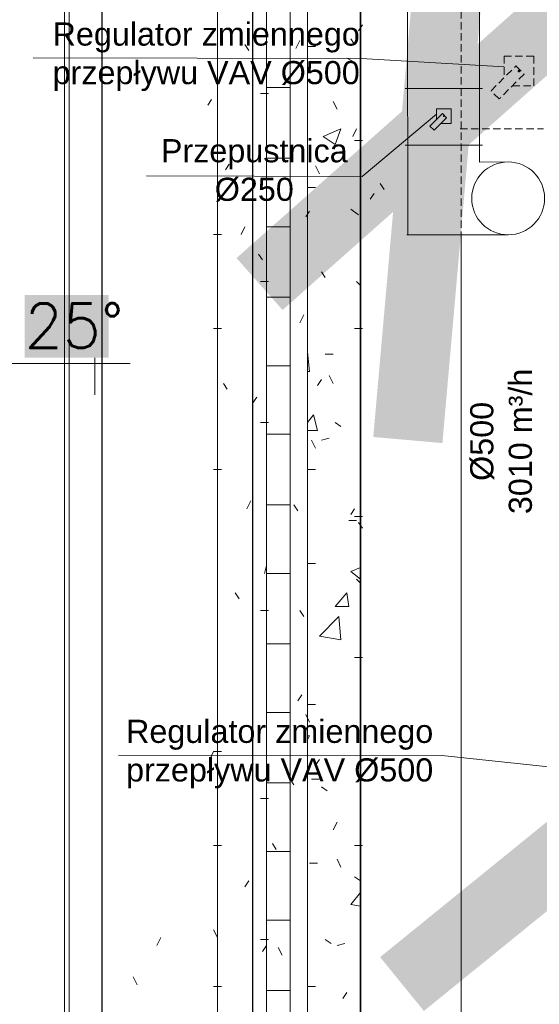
# Model space of a CAD drawing. Header units: millimetres. Extents: x -740 to 33545, y 5178 to 22494.
# Tile 52 of 256: x 8875 to 9099, y 6333 to 6759. Entities that reach past the tile are written whole.
import ezdxf
from ezdxf.lldxf.tags import DXFTag

# ---------------------------------------------------------------- set-up
doc = ezdxf.new("R2010")
doc.units = ezdxf.units.MM
doc.header["$MEASUREMENT"] = 0
doc.linetypes.add('CENTERX2', pattern=[101.60000000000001, 63.5, -12.7, 12.7, -12.7])
doc.linetypes.add('DASHED2', pattern=[9.524999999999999, 6.35, -3.175])
for name, color, linetype, lineweight in [('_IS_EKO_opis', 7, 'Continuous', 18), ('_IS_Nawiew', 5, 'Continuous', 20), ('A_izolacja', 252, 'Continuous', 9), ('A_l.przerywana', 252, 'ICAD_ISO03W100', 9), ('A_l.widokowa', 252, 'Continuous', 18), ('l.przerywana', 252, 'ICAD_ISO03W100', 5), ('l.widokowa', 252, 'Continuous', 15), ('Nowe_820-G Rysunki Obrazki_Nr_pióra__101', 252, 'Continuous', 5), ('Nowe_820-G Rysunki Obrazki_Nr_pióra__19', 252, 'Continuous', 0), ('Nowe_820-G Rysunki Obrazki_Nr_pióra__22', 252, 'Continuous', 25)]:
    doc.layers.add(name, color=color, linetype=linetype, lineweight=lineweight)
doc.layers.add('_IS_EKO_Opis_Wentylacja', color=7, linetype='CENTERX2')
doc.styles.add('Arial', font='arial.ttf')
doc.styles.add('Arial$001H0', font='SIMPLEX')
doc.styles.add('Arial_1', font='arial.ttf')
doc.styles.add('styl2', font='simplex.shx')
tags = doc.linetypes.add('ICAD_ISO03W100', pattern=[30, 12, -18]).pattern_tags.tags
tags[6:7] = [DXFTag(74, 4), DXFTag(75, 0), DXFTag(340, '0'), DXFTag(46, 1.0), DXFTag(50, 0.0), DXFTag(44, 0.0), DXFTag(45, 0.0)]
tags[4:5] = [DXFTag(74, 4), DXFTag(75, 0), DXFTag(340, '0'), DXFTag(46, 1.0), DXFTag(50, 0.0), DXFTag(44, 0.0), DXFTag(45, 0.0)]
doc.dimstyles.new('Skala 1-100', dxfattribs={"dimtxt": 17, "dimasz": 7, "dimexe": 1, "dimexo": 1, "dimgap": 1.5, "dimtad": 1, "dimdec": 1, "dimrnd": 0.5, "dimtxsty": 'styl2', "dimblk": 'ARCHTICK', "dimcen": 7, "dimadec": 0, "dimazin": 0, "dimtfac": 1, "dimtdec": 1, "dimtmove": 1, "dimatfit": 3, "dimldrblk": 'ARCHTICK', "dimfxl": 0, "dimlwd": -1, "dimlwe": -1, "dimarcsym": 0})

# ---------------------------------------------------------------- blocks, each defined once
blk = doc.blocks.new('_ArchTick')
at = {"color": 0, "linetype": 'ByBlock', "const_width": 0.15}
blk.add_lwpolyline([(-0.5, -0.5), (0.5, 0.5)], dxfattribs=at)

msp = doc.modelspace()

# ---------------------------------------------------------------- hatches: boundary and pattern name
at = {"layer": 'l.widokowa'}
msp.add_hatch(color=256, dxfattribs=at).paths.add_polyline_path([(8876.929328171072, 6639.750962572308), (8876.929328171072, 6612.701888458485), (8913.276521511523, 6612.701888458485), (8913.276521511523, 6639.750962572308)])

# ---------------------------------------------------------------- linework, layer by layer
at = {"layer": '_IS_Nawiew'}
for p, q in [((9042.51961865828, 6665.773724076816), (9042.199684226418, 6955.159769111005)), ((9073.561643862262, 6697.289815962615), (9073.699683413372, 6955.15261216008)), ((9041.484659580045, 6729.003174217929), (9074.848018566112, 6729.003174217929)), ((9073.578620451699, 6704.597927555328), (9073.578620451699, 6729.00268946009)), ((9052.119453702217, 6712.822330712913), (9057.506933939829, 6718.209810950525)), ((9061.340942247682, 6720.276052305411), (9054.991735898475, 6720.276052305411)), ((9054.991735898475, 6720.276052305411), (9054.991735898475, 6715.694612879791)), ((9057.506933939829, 6718.209810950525), (9059.274700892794, 6716.442043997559)), ((9061.340942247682, 6713.926845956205), (9061.340942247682, 6720.276052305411)), ((9053.887220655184, 6711.054563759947), (9052.119453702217, 6712.822330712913)), ((9059.274700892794, 6716.442043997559), (9053.887220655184, 6711.054563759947)), ((9056.759502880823, 6713.926845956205), (9061.340942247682, 6713.926845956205)), ((9041.484659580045, 6704.598412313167), (9074.848018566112, 6704.598412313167)), ((9085.900761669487, 6697.32168671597), (9073.561633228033, 6697.269950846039)), ((9085.958854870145, 6665.821748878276), (9042.202981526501, 6665.773374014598)), ((9065.678877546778, 6665.799328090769), (9065.675313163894, 6284.854763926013))]:
    msp.add_line(p, q, dxfattribs=at)
at = {"layer": '_IS_Nawiew', "linetype": 'DASHED2', "ltscale": 0.5}
for p, q in [((9065.675313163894, 6943.4603828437), (9065.678877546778, 6665.799328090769)), ((9096.96181124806, 6742.985508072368), (9084.263398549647, 6742.985508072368)), ((9084.263398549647, 6742.985508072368), (9084.263398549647, 6733.822629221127)), ((9096.96181124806, 6730.287095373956), (9096.96181124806, 6742.985508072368)), ((9078.51883415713, 6728.078064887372), (9089.293794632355, 6738.853025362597)), ((9089.293794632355, 6738.853025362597), (9092.829328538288, 6735.317491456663)), ((9092.829328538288, 6735.317491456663), (9082.054368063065, 6724.542530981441)), ((9087.798932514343, 6730.287095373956), (9096.96181124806, 6730.287095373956)), ((9082.054368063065, 6724.542530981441), (9078.51883415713, 6728.078064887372)), ((9065.21512803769, 6711.636554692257), (9101.151349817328, 6711.636301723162))]:
    msp.add_line(p, q, dxfattribs=at)
at = {"layer": '_IS_Nawiew'}
msp.add_circle((9085.941442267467, 6681.571739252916), 15.75, dxfattribs=at)
at = {"layer": '_IS_Nawiew', "linetype": 'DASHED2', "ltscale": 0.5}
for major_axis in [(-2.816909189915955e-63, 0.3174603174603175), (-2.816909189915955e-63, 0.3174603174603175), (2.816909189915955e-63, -0.3174603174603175), (2.816909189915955e-63, -0.3174603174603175)]:
    msp.add_ellipse((9090.612604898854, 6736.636301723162), major_axis=major_axis, ratio=1, start_param=0, end_param=3.141592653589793, dxfattribs=at)
at = {"layer": '_IS_Nawiew'}
for major_axis in [(-1.408454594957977e-63, 0.1587301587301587), (-1.408454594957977e-63, 0.1587301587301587), (1.408454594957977e-63, -0.1587301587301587), (1.408454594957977e-63, -0.1587301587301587)]:
    msp.add_ellipse((9058.16633907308, 6717.101449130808), major_axis=major_axis, ratio=1, start_param=0, end_param=3.141592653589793, dxfattribs=at)
at = {"layer": 'A_izolacja', "lineweight": 35}
msp.add_lwpolyline([(9022.125109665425, 6228.217759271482), (9022.125109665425, 7547.45775927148), (9468.318442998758, 7547.45775927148), (9468.318442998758, 7014.771092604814), (9468.318442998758, 7013.077759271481), (9568.44385225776, 7013.077759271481)], dxfattribs=at)
at = {"layer": 'A_l.przerywana', "linetype": 'ICAD_ISO03W100', "lineweight": 5}
msp.add_lwpolyline([(8910.365109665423, 7659.21775927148), (8910.365109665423, 6116.457759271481)], dxfattribs=at)
at = {"layer": 'A_l.przerywana', "linetype": 'ICAD_ISO03W100', "lineweight": 13}
msp.add_lwpolyline([(8910.365109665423, 7659.21775927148), (8910.365109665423, 6116.457759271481)], dxfattribs=at)
at = {"layer": 'A_l.widokowa'}
for points in [[(8894.250074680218, 7675.332794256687), (8894.250074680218, 6100.342724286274), (11835.26014465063, 6100.342724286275), (11835.26014465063, 7681.126127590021), (11133.31674134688, 7681.126127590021), (11133.31674134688, 7140.952794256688), (9596.193477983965, 7140.952794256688), (9596.193477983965, 7675.332794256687)], [(8896.250074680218, 7673.332794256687), (8896.250074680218, 6102.342724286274), (11833.26014465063, 6102.342724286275), (11833.26014465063, 7679.126127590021), (11135.31674134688, 7679.126127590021), (11135.31674134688, 7138.952794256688), (9594.193477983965, 7138.952794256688), (9594.193477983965, 7673.332794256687)]]:
    msp.add_lwpolyline(points, close=True, dxfattribs=at)
at = {"layer": 'l.przerywana'}
msp.add_lwpolyline([(8910.51327504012, 7659.069593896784), (8910.51327504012, 6116.605924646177), (11818.99694429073, 6116.605924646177), (11818.99694429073, 7664.862927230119), (11149.57994170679, 7664.862927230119), (11149.57994170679, 7124.689593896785), (9860.856944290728, 7124.689593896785), (9860.856944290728, 7659.069593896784)], close=True, dxfattribs=at)
at = {"layer": 'l.widokowa', "linetype": 'Continuous', "lineweight": 9}
for p, q in [((8922.57464073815, 6610.166037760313), (8842.272701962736, 6610.166037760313)), ((8907.359536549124, 6596.641500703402), (8907.359536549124, 6612.701888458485))]:
    msp.add_line(p, q, dxfattribs=at)
at = {"layer": 'Nowe_820-G Rysunki Obrazki_Nr_pióra__101', "linetype": 'Continuous', "lineweight": 5}
for points in [[(8960.318442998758, 7615.057759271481), (8960.318442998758, 6166.411092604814)], [(8981.485109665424, 6187.577759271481), (8981.485109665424, 7593.891092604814)], [(8991.645109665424, 6196.891092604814), (8991.645109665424, 7584.57775927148)], [(8999.265109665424, 6205.357759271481), (8999.265109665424, 7576.111092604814)], [(9016.198442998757, 6742.144425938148), (9019.585109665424, 6740.451092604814)], [(8981.485109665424, 6729.444425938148), (8991.645109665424, 6729.444425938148)], [(9006.038442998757, 6708.277759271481), (9013.658442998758, 6711.664425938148)], [(9006.038442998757, 6708.277759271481), (9011.118442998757, 6704.891092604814)], [(9011.118442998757, 6704.891092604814), (9013.658442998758, 6711.664425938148)], [(8981.485109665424, 6698.964425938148), (8991.645109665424, 6698.964425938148)], [(9017.891776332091, 6676.951092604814), (9021.278442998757, 6674.411092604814)], [(8981.485109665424, 6669.331092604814), (8991.645109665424, 6669.331092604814)], [(9020.43177633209, 6645.624425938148), (9022.125109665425, 6643.931092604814)], [(8981.485109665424, 6638.851092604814), (8991.645109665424, 6638.851092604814)], [(9000.11177633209, 6606.677759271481), (8999.265109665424, 6615.144425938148)], [(9006.885109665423, 6614.297759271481), (9010.27177633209, 6614.297759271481)], [(8981.485109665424, 6609.217759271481), (8991.645109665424, 6609.217759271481)], [(8999.265109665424, 6606.677759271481), (9000.11177633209, 6606.677759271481)], [(8999.265109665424, 6584.664425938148), (9001.805109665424, 6588.051092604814)], [(9003.498442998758, 6581.277759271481), (9001.805109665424, 6588.051092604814)], [(9011.118442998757, 6584.664425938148), (9013.658442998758, 6582.971092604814)], [(8999.265109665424, 6581.277759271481), (9003.498442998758, 6581.277759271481)], [(8981.485109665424, 6579.584425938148), (8991.645109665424, 6579.584425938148)], [(9005.19177633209, 6577.044425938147), (9008.578442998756, 6577.891092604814)], [(8981.485109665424, 6549.104425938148), (8991.645109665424, 6549.104425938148)], [(9017.045109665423, 6542.331092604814), (9020.43177633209, 6542.331092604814)], [(9017.891776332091, 6520.317759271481), (9022.125109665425, 6522.011092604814)], [(8981.485109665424, 6519.471092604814), (8991.645109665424, 6519.471092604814)], [(9017.891776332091, 6520.317759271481), (9022.125109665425, 6516.931092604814)], [(9020.43177633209, 6516.931092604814), (9022.125109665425, 6515.237759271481)], [(9011.118442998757, 6505.077759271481), (9016.198442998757, 6511.004425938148)], [(9017.045109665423, 6505.077759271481), (9016.198442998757, 6511.004425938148)], [(9011.118442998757, 6505.077759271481), (9017.045109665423, 6505.077759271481)], [(9004.345109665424, 6492.377759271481), (9012.811776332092, 6500.844425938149)], [(9013.658442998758, 6490.684425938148), (9012.811776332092, 6500.844425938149)], [(9004.345109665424, 6492.377759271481), (9013.658442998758, 6490.684425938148)], [(8981.485109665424, 6488.991092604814), (8991.645109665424, 6488.991092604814)], [(8981.485109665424, 6459.357759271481), (8991.645109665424, 6459.357759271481)], [(8999.265109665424, 6449.197759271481), (9000.11177633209, 6449.197759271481)], [(8999.265109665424, 6447.504425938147), (9000.11177633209, 6449.197759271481)], [(8981.485109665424, 6428.877759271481), (8991.645109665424, 6428.877759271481)], [(9000.958442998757, 6430.571092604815), (9004.345109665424, 6430.571092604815)], [(9005.19177633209, 6427.184425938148), (9007.731776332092, 6425.491092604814)], [(8981.485109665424, 6399.244425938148), (8991.645109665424, 6399.244425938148)], [(9000.11177633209, 6394.164425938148), (9003.498442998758, 6394.164425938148)], [(9019.585109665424, 6388.237759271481), (9022.125109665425, 6386.544425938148)], [(9017.891776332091, 6376.384425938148), (9022.125109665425, 6381.464425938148)], [(9017.891776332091, 6376.384425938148), (9022.125109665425, 6375.537759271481)], [(8981.485109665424, 6369.611092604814), (8991.645109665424, 6369.611092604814)], [(9006.885109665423, 6361.144425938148), (9009.425109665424, 6359.451092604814)], [(9011.965109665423, 6358.604425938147), (9015.35177633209, 6359.451092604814)], [(8981.485109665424, 6339.131092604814), (8991.645109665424, 6339.131092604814)]]:
    msp.add_lwpolyline(points, dxfattribs=at)
at = {"layer": 'Nowe_820-G Rysunki Obrazki_Nr_pióra__19', "linetype": 'Continuous', "lineweight": 0}
for points in [[(9022.971776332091, 6756.537759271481), (9021.278442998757, 6753.997759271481)], [(9019.585109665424, 6748.071092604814), (9017.891776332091, 6750.611092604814)], [(8973.865109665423, 6745.531092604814), (8972.17177633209, 6748.071092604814)], [(8995.878442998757, 6749.764425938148), (8994.185109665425, 6746.377759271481)], [(8999.265109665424, 6747.224425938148), (9002.651776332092, 6747.224425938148)], [(8978.945109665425, 6726.904425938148), (8982.33177633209, 6726.904425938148)], [(8957.778442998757, 6724.364425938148), (8956.085109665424, 6721.824425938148)], [(9011.965109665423, 6720.131092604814), (9010.27177633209, 6723.517759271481)], [(9020.43177633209, 6711.664425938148), (9018.738442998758, 6708.277759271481)], [(9019.585109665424, 6706.584425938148), (9022.971776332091, 6706.584425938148)], [(8965.398442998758, 6696.424425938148), (8963.705109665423, 6693.884425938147)], [(9004.345109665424, 6692.191092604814), (9002.651776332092, 6695.577759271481)], [(9032.285109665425, 6685.41775927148), (9030.59177633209, 6687.957759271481)], [(8999.265109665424, 6686.264425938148), (9002.651776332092, 6686.264425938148)], [(9028.051776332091, 6683.724425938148), (9026.358442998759, 6681.184425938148)], [(9000.11177633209, 6676.104425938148), (8998.418442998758, 6673.564425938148)], [(8958.625109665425, 6665.944425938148), (8962.01177633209, 6665.944425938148)], [(8972.17177633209, 6669.331092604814), (8970.478442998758, 6665.944425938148)], [(8979.791776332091, 6654.937759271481), (8978.098442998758, 6657.477759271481)], [(9006.885109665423, 6647.317759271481), (9005.19177633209, 6649.857759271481)], [(8978.945109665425, 6645.624425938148), (8982.33177633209, 6645.624425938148)], [(8997.571776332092, 6631.231092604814), (8995.878442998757, 6627.844425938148)], [(8958.625109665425, 6625.304425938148), (8962.01177633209, 6625.304425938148)], [(9019.585109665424, 6625.304425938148), (9022.971776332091, 6625.304425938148)], [(8964.551776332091, 6599.057759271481), (8962.858442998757, 6601.597759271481)], [(9005.19177633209, 6603.291092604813), (9003.498442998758, 6600.751092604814)], [(9010.27177633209, 6601.597759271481), (9008.578442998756, 6604.984425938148)], [(8977.25177633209, 6595.671092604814), (8975.558442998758, 6593.131092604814)], [(8978.945109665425, 6584.664425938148), (8982.33177633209, 6584.664425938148)], [(9002.651776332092, 6573.657759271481), (9000.958442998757, 6577.044425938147)], [(8958.625109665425, 6564.344425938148), (8962.01177633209, 6564.344425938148)], [(8999.265109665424, 6564.344425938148), (9002.651776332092, 6564.344425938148)], [(8974.711776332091, 6550.797759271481), (8973.018442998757, 6547.411092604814)], [(8995.03177633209, 6546.564425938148), (8993.338442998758, 6549.104425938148)], [(9019.585109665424, 6547.411092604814), (9017.891776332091, 6544.871092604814)], [(9019.585109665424, 6544.024425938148), (9022.971776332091, 6544.024425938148)], [(9022.971776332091, 6538.944425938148), (9021.278442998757, 6541.484425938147)], [(8981.485109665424, 6522.857759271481), (8980.638442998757, 6519.471092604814)], [(8999.265109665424, 6523.704425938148), (9002.651776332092, 6523.704425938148)], [(8969.631776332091, 6508.464425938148), (8967.938442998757, 6511.004425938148)], [(8978.945109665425, 6503.384425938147), (8982.33177633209, 6503.384425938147)], [(8997.571776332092, 6500.844425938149), (8995.878442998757, 6503.384425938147)], [(9019.585109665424, 6483.064425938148), (9022.971776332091, 6483.064425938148)], [(8996.725109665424, 6466.977759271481), (8995.03177633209, 6464.437759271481)], [(8999.265109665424, 6462.744425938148), (9002.651776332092, 6462.744425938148)], [(9000.11177633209, 6455.124425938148), (8998.418442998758, 6458.511092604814)], [(8958.625109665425, 6442.424425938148), (8956.93177633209, 6439.037759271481)], [(8958.625109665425, 6442.424425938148), (8962.01177633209, 6442.424425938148)], [(9004.345109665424, 6439.037759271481), (9002.651776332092, 6436.497759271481)], [(8993.338442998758, 6428.031092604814), (8991.645109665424, 6430.571092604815)], [(8978.945109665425, 6422.104425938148), (8982.33177633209, 6422.104425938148)], [(9011.965109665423, 6411.944425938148), (9010.27177633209, 6408.557759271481)], [(8958.625109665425, 6401.784425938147), (8962.01177633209, 6401.784425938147)], [(8985.718442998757, 6400.091092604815), (8984.025109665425, 6402.631092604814)], [(9019.585109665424, 6401.784425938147), (9022.971776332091, 6401.784425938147)], [(9013.658442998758, 6392.471092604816), (9011.965109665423, 6395.857759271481)], [(8973.865109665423, 6386.544425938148), (8972.17177633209, 6384.004425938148)], [(8960.318442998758, 6361.991092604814), (8958.625109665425, 6365.377759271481)], [(8935.765109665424, 6361.991092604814), (8934.071776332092, 6358.604425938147)], [(8978.945109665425, 6361.144425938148), (8982.33177633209, 6361.144425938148)], [(8981.485109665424, 6358.604425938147), (8979.791776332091, 6356.064425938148)], [(8988.258442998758, 6354.371092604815), (8986.565109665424, 6357.757759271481)], [(8925.605109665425, 6341.671092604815), (8923.911776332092, 6345.057759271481)], [(8958.625109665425, 6340.824425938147), (8962.01177633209, 6340.824425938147)], [(8999.265109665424, 6340.824425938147), (9002.651776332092, 6340.824425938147)], [(9016.198442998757, 6338.284425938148), (9014.505109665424, 6335.744425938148)]]:
    msp.add_lwpolyline(points, dxfattribs=at)
at = {"layer": 'Nowe_820-G Rysunki Obrazki_Nr_pióra__22', "linetype": 'Continuous', "lineweight": 25}
for points in [[(8975.558442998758, 6181.651092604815), (8975.558442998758, 7599.817759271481)], [(9022.125109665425, 7553.251092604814), (9022.125109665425, 6228.217759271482)]]:
    msp.add_lwpolyline(points, dxfattribs=at)

# ---------------------------------------------------------------- texts
at = {"layer": '_IS_EKO_opis', "linetype": 'ByBlock', "lineweight": 15, "char_height": 10, "attachment_point": 2, "style": 'Arial_1'}
for s, insert, width in [('Regulator zmiennego \\Pprzepływu VAV %%C500', (8955.415258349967, 6757.613097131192, -892.3999999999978), 222.747915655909), ('Przepustnica %%C250', (8976.20734093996, 6707.175422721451, -892.3999999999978), 106.3031432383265), ('Regulator zmiennego \\Pprzepływu VAV %%C500', (8987.172326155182, 6456.184416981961, -892.3999999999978), 206.7745814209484)]:
    msp.add_mtext(s, dxfattribs=dict(at, insert=insert, width=width))
at = {"layer": '_IS_EKO_Opis_Wentylacja', "insert": (9069.521037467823, 6576.526138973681), "char_height": 10, "width": 108.1234153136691, "attachment_point": 2, "rotation": 89.99999999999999, "style": 'Arial'}
msp.add_mtext('%%C500\\P3010 m³/h', dxfattribs=at)
at = {"layer": 'l.widokowa', "style": 'Arial$001H0'}
msp.add_text('25°', height=19.24916203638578, dxfattribs=at).set_placement((8876.929482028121, 6616.929848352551))

# ---------------------------------------------------------------- leaders
at = {"layer": '_IS_EKO_opis', "linetype": 'ByBlock', "lineweight": 15}
for points in [[(9084.263398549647, 6738.404068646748), (9022.364073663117, 6742.102712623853), (8880.611982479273, 6742.268438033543)], [(9054.991735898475, 6717.985332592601), (9022.888389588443, 6691.084381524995), (8929.569007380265, 6691.250106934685)], [(9149.858365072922, 6431.051552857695), (9057.332399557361, 6440.674032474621), (8917.451398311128, 6440.839757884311)]]:
    msp.add_leader(points, dimstyle='Skala 1-100', override={"dimtxt": 300, "dimasz": 200, "dimexe": 4, "dimfxl": 1, "dimfxlon": 0}, dxfattribs=at)

doc.saveas('drawing.dxf')
